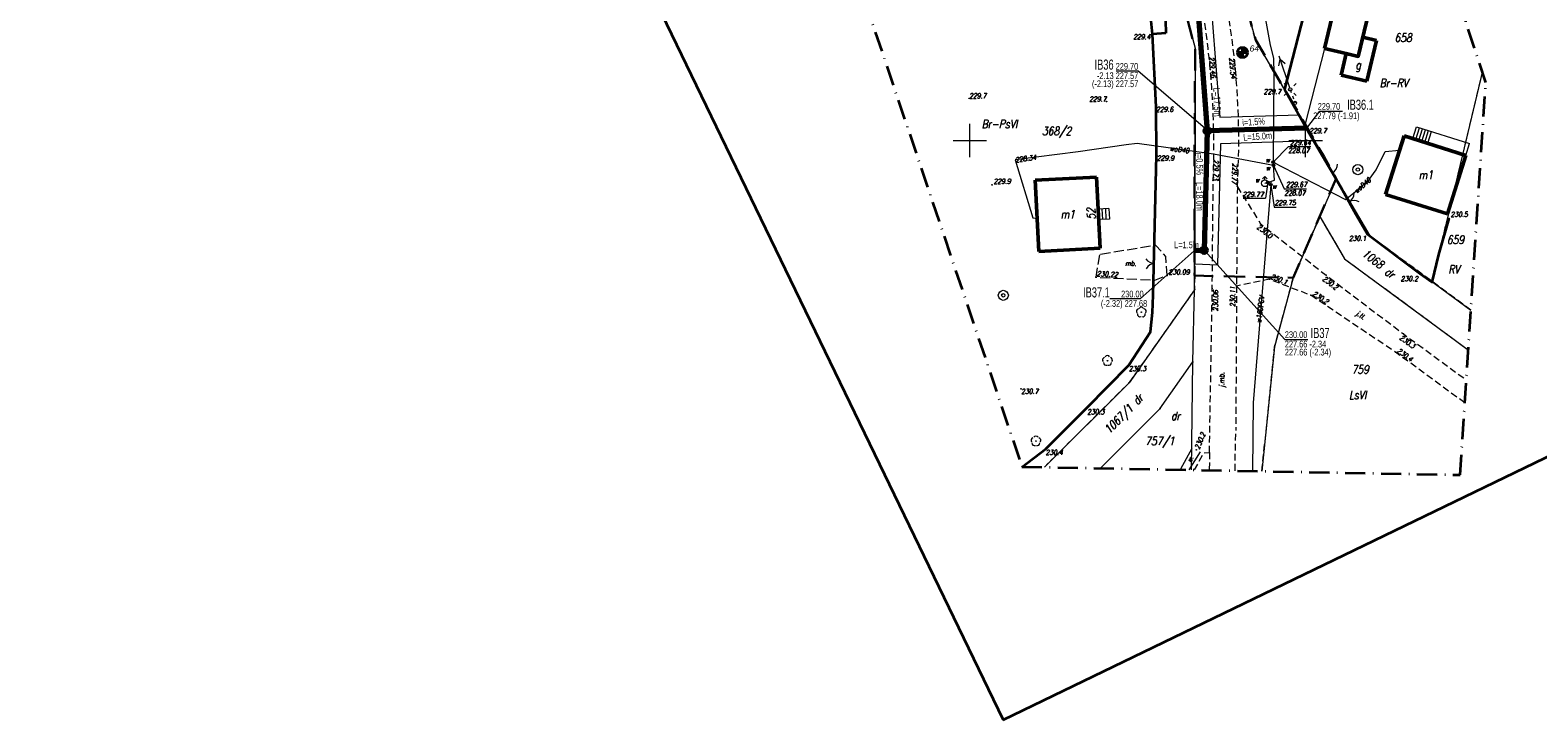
# Model space of a CAD drawing. Header units: millimetres. Extents: x 7436010 to 7436992, y 5663514 to 5666647.
# Tile 1 of 73: x 7436210 to 7436435, y 5663514 to 5663616. Entities that reach past the tile are written whole.
import ezdxf
from ezdxf.enums import TextEntityAlignment as Align

# ---------------------------------------------------------------- set-up
doc = ezdxf.new("R2010")
doc.units = ezdxf.units.MM
doc.header["$PDSIZE"] = 1
for name, pattern in [('$0$HIDDEN', [9.525, 6.35, -3.175]), ('1', [0]), ('2_EGBU_A', [0]), ('3', [1, 0.5, -0.5]), ('GAK', [3.5, 2, -0.75, 0, -0.75]), ('GDE', [0]), ('GUZ', [1.5, 1, -0.5]), ('KOC', [2, 1.5, -0.5]), ('KOR', [2, 1, 1]), ('KOU', [1.5, 1, -0.5])]:
    doc.linetypes.add(name, pattern=pattern)
for name, color, linetype, lineweight in [('1 OGRODZENIE', 7, 'BGT', 35), ('2 BRAMY FURTKI', 7, 'Continuous', 18), ('22 SŁUPY eN', 1, 'Continuous', 18), ('23 LINIE eN', 1, 'Continuous', 18), ('24 LATARNIA', 1, 'Continuous', 18), ('28 STUDNIA GŁEBINOWA', 5, 'Continuous', 18), ('34 CHODNIKI KP BT', 7, 'KOC', 18), ('4 JEZDNIA MB', 7, 'KOU', 18), ('5 RÓW PRZYDROŻNY', 7, 'Continuous', 18), ('9 JEZDNIA GRUNTOWA', 7, 'KOU', 18), ('_AA_Kanalizacja grawitacyjna - trasa', 244, 'Continuous', 70), ('_AA_Odcinki boczne grawitacyjne 160mm - trasa', 30, 'Continuous', 70), ('_AA_Studnia kanalizacyjna bet.1000mm - symbol', 24, 'Continuous', 40), ('_GG_Otwory geologiczne - symbole', 10, 'Continuous', 40), ('_LINIA ROZ.LOKA', 4, '$0$HIDDEN', 30), ('Dzialki', 7, 'GDE', 18), ('Działki zarys', 7, 'Continuous', 18), ('EADTD_T_0', 7, 'Continuous', 18), ('EDZPD_L_1', 7, 'GDE', 18), ('EDZTD_T_0', 7, 'Continuous', 18), ('EGBB_E_T_0', 7, 'Continuous', 18), ('EGBB_L_0', 7, '2_EGBU_A', 50), ('EKLTK_T_0', 96, 'Continuous', 18), ('EUZPU_L_3', 7, 'KOR', 18), ('GG_otwory_geologiczne_geolog', 10, 'Continuous', 40), ('Linie_odn', 7, 'Continuous', 9), ('Numery działek uzupełnienie', 7, 'Continuous', 18), ('Numery_dzialek', 7, 'Continuous', 18), ('obszar odziaływania inwestcyji', 80, 'Continuous', 20), ('Podzial_sekcyjny_krzyze', 7, 'Continuous', 13), ('Punkty', 7, 'Continuous', 18), ('PunPOMIAR2', 7, 'Continuous', 18), ('RzedPOMIAR2', 7, 'Continuous', 18), ('SDRPK_L_1', 7, 'KOU', 18), ('SZOPO_L_0', 7, 'BGT', 35), ('SZOPO_T_0', 7, 'Continuous', 18), ('SZZPZ_T_0', 7, 'Continuous', 18), ('UWWOA_T_0', 5, 'Continuous', 18), ('UWWOO_T_0', 5, 'Continuous', 18), ('UWWPA_T_0', 5, 'Continuous', 18), ('UWWPO_L_0', 5, '1', 18), ('UŻYTKI LINIE', 96, 'GUZ', 18), ('UŻYTKI OZNACZENIE', 96, 'Continuous', 18), ('WEKTOR BUDYNKI', 7, 'Continuous', 50), ('WEKTOR FUNKCJE BUDYNKÓW', 7, 'Continuous', 18), ('WEKTOR RZĘDNE TERENU', 7, 'Continuous', 18), ('WEKTOR RZĘDNE WODOCIĄG wo', 5, 'Continuous', 18), ('WEKTOR SCHODY', 7, 'Continuous', 18), ('WEKTOR STUDNIA GŁĘBINOWA', 5, 'Continuous', 18), ('WEKTOR WODOCIĄGI wo', 5, 'Continuous', 18), ('WUKOS_T_0', 7, 'Continuous', 18), ('WUKOS_T_1', 7, 'Continuous', 18), ('ZAKRES MAPY', 1, 'GAK', 35)]:
    doc.layers.add(name, color=color, linetype=linetype, lineweight=lineweight)
for name, color, linetype in [('_AA_Studnia kanalizacyjna bet.1000mm - plamki', 255, 'Continuous'), ('_map', 7, 'Continuous'), ('TEKST ks przyłącz korek', 32, 'Continuous'), ('TEKST ks przyłącz L _ i', 32, 'Continuous'), ('TEKST ks sieć L _ i', 244, 'Continuous'), ('TEKST ks studnia', 244, 'Continuous')]:
    doc.layers.add(name, color=color, linetype=linetype)
doc.layers.add('RAMA WYPLOT', color=3, linetype='Continuous', lineweight=35, plot=False)
doc.styles.add('K1_ACAD', font='romans.shx', dxfattribs={"width": 0.8, "oblique": 12})
doc.styles.add('PLAN 1 pop.', font='ARIALN.TTF', dxfattribs={"width": 0.8})
doc.styles.add('PLAN 2 pop.', font='ARIALN.TTF', dxfattribs={"width": 0.8})
doc.linetypes.add('BGT', pattern='A,3.75,[133,ltypeshp.shx,S=0.1875,R=0,X=0,Y=0],3.75', length=7.5)

# ---------------------------------------------------------------- blocks, each defined once
blk = doc.blocks.new('GRO')
at = {"linetype": 'Continuous'}
blk.add_circle((0, 0), 0.045, dxfattribs=at)
blk = doc.blocks.new('BGB')
at = {"linetype": 'Continuous'}
for centre, start, end in [((-1.5, 0), 359.9995, 60), ((1.5, 0), 120, 180.0005)]:
    blk.add_arc(centre, 1.5, start, end, dxfattribs=at)
blk = doc.blocks.new('DLI')
at = {"linetype": 'Continuous'}
blk.add_circle((0, 0), 0.045, dxfattribs=at)
for centre, start, end in [((-0.36, 0.12), 102.1445, 221.86), ((0, 0.38), 30.1401, 149.8599), ((0.36, 0.12), 318.14, 77.8555), ((-0.22, -0.3), 174.1482, 293.8542), ((0.22, -0.3), 246.1458, 5.8518)]:
    blk.add_arc(centre, 0.375, start, end, dxfattribs=at)
blk = doc.blocks.new('ZAS')
at = {"linetype": 'Continuous'}
for radius in [0.2, 0.175, 0.15, 0.125, 0.1, 0.075, 0.05, 0.025, 0.00715]:
    blk.add_circle((0, 0), radius, dxfattribs=at)
blk = doc.blocks.new('SUUS25')
at = {"linetype": 'Continuous'}
for radius in [0.2, 0.175, 0.15, 0.125, 0.1, 0.075, 0.05, 0.025, 0.00715]:
    blk.add_circle((0, 0), radius, dxfattribs=at)
blk = doc.blocks.new('SUUS02')
at = {"linetype": 'Continuous'}
for p, q in [((0, 1), (-0.35355, 0.64645)), ((0, 1), (0.35355, 0.64645)), ((0, 0.5), (0, 1))]:
    blk.add_line(p, q, dxfattribs=at)
blk.add_circle((0, 0), 0.5, dxfattribs=at)
blk = doc.blocks.new('WSP')
at = {"linetype": 'Continuous'}
blk.add_circle((0, 0), 0.045, dxfattribs=at)
blk = doc.blocks.new('SUSM04_01')
at = {"linetype": 'Continuous'}
blk.add_circle((0, 0), 0.25, dxfattribs=at)
blk = doc.blocks.new('PNN')
at = {"linetype": 'Continuous'}
for p, q in [((0.25, 0), (5.25, 0)), ((3.9, 0.5), (4.76605, 0)), ((4.76605, 0), (3.9, -0.5))]:
    blk.add_line(p, q, dxfattribs=at)
blk = doc.blocks.new('LAT')
at = {"linetype": 'Continuous'}
for p, q in [((-0.53035, 0.53035), (-0.8839, 0.8839)), ((0.53035, 0.53035), (0.8839, 0.8839)), ((-0.53035, -0.53035), (-0.8839, -0.8839)), ((0.53035, -0.53035), (0.8839, -0.8839))]:
    blk.add_line(p, q, dxfattribs=at)
blk = doc.blocks.new('STD')
at = {"linetype": 'Continuous'}
for radius in [0.75, 0.25]:
    blk.add_circle((0, 0), radius, dxfattribs=at)
blk = doc.blocks.new('STUDZ')
at = {"layer": '1 OGRODZENIE', "flags": 128}
for points in [[(7436400.54, 5663601.08), (7436403.4, 5663596.2), (7436403.99, 5663595.19), (7436405.45, 5663592.72), (7436407.45, 5663589.04), (7436409.22, 5663586.03), (7436417, 5663580.18), (7436418.85, 5663578.89), (7436419.81, 5663583.04), (7436421.39, 5663588.38)], [(7436357.76, 5663551.37), (7436361.32, 5663554.1), (7436367.4, 5663560.19), (7436373.67, 5663566.56), (7436376.89, 5663571.48), (7436377.19, 5663574.39), (7436377.31, 5663576.94)]]:
    blk.add_lwpolyline(points, dxfattribs=at)
at = {"layer": '2 BRAMY FURTKI', "linetype": 'Continuous'}
blk.add_arc((7436403.23, 5663596.48), 1.5, 300.5866, 0.587, dxfattribs=at)
at = {"layer": '22 SŁUPY eN', "linetype": '3', "flags": 128}
blk.add_lwpolyline([(7436397.7, 5663607.6), (7436398.41, 5663605.59)], dxfattribs=at)
at = {"layer": '34 CHODNIKI KP BT', "flags": 128}
blk.add_lwpolyline([(7436369.28, 5663582.99), (7436368.77, 5663579.65), (7436377.52, 5663579.21), (7436379.37, 5663579.9), (7436379.17, 5663582.74), (7436377.7, 5663584.38), (7436369.28, 5663582.99)], dxfattribs=at)
at = {"layer": '4 JEZDNIA MB', "flags": 128}
for points in [[(7436385.68, 5663553.52), (7436386.09, 5663577.98), (7436386.23, 5663594.05)], [(7436389.83, 5663593.12), (7436389.71, 5663578.31)], [(7436389.71, 5663578.31), (7436389.59, 5663556.82)]]:
    blk.add_lwpolyline(points, dxfattribs=at)
at = {"layer": '9 JEZDNIA GRUNTOWA', "flags": 128}
for points in [[(7436389.83, 5663593.12), (7436393.3, 5663587.58), (7436403.07, 5663579.92), (7436414.55, 5663571.2), (7436423.93, 5663564.34)], [(7436423.71, 5663560.91), (7436413.38, 5663568.47), (7436400.78, 5663576.94), (7436394.58, 5663579.33), (7436389.71, 5663578.31)]]:
    blk.add_lwpolyline(points, dxfattribs=at)
at = {"layer": 'Dzialki'}
for p, q in [((7436383.47, 5663577.78), (7436373.7, 5663563.93)), ((7436383.22, 5663567.01), (7436383.47, 5663577.78)), ((7436378.31, 5663560.05), (7436383.22, 5663567.01)), ((7436382.98, 5663550.94), (7436383.22, 5663567.01)), ((7436373.7, 5663563.93), (7436361.11, 5663551.36)), ((7436369.45, 5663551.2), (7436378.31, 5663560.05))]:
    blk.add_line(p, q, dxfattribs=at)
at = {"layer": 'Działki zarys'}
blk.add_line((7436409.57, 5663585.8), (7436424.61, 5663574.74), dxfattribs=at)
at = {"layer": 'Działki zarys', "flags": 128}
for points in [[(7436407.03, 5663631.33), (7436402.83, 5663613.71)], [(7436402.83, 5663613.71), (7436399.91, 5663602.47)], [(7436418.87, 5663578.97), (7436426.33, 5663610.13)], [(7436404.58, 5663594.36), (7436402.11, 5663588.67)], [(7436402.11, 5663588.67), (7436398.16, 5663579.56), (7436395.38, 5663569.28), (7436393.49, 5663550.75)], [(7436402.11, 5663588.67), (7436405.78, 5663582.39), (7436424.22, 5663568.82)], [(7436409.57, 5663585.8), (7436424.61, 5663574.74)]]:
    blk.add_lwpolyline(points, dxfattribs=at)
at = {"layer": 'EDZPD_L_1'}
for p, q in [((7436383.11, 5663650), (7436392.53, 5663614.96)), ((7436381.27, 5663622.16), (7436383.53, 5663613.76)), ((7436396.83, 5663607.66), (7436392.53, 5663614.96)), ((7436383.53, 5663613.76), (7436383.51, 5663597.84)), ((7436400.42, 5663601.61), (7436396.83, 5663607.66)), ((7436405.69, 5663592.42), (7436400.42, 5663601.61)), ((7436383.47, 5663577.78), (7436383.51, 5663597.84)), ((7436405.69, 5663592.42), (7436409.57, 5663585.8))]:
    blk.add_line(p, q, dxfattribs=at)
for p in [(7436392.53, 5663614.96), (7436383.53, 5663613.76)]:
    blk.add_point(p, dxfattribs=at)
at = {"layer": 'EGBB_L_0'}
for p, q in [((7436402.83, 5663613.71), (7436407.03, 5663631.33)), ((7436408.38, 5663614.79), (7436412.04, 5663630.14)), ((7436407.84, 5663612.52), (7436408.38, 5663614.79)), ((7436402.83, 5663613.71), (7436405.4, 5663613.1)), ((7436405.4, 5663613.1), (7436407.84, 5663612.52)), ((7436411.91, 5663591.98), (7436414.65, 5663600.7)), ((7436414.65, 5663600.7), (7436423.87, 5663597.79)), ((7436421.14, 5663589.1), (7436423.87, 5663597.79)), ((7436359.73, 5663594.07), (7436368.85, 5663594.52)), ((7436359.73, 5663594.07), (7436360.29, 5663583.49)), ((7436368.85, 5663594.52), (7436369.41, 5663583.98)), ((7436411.91, 5663591.98), (7436421.14, 5663589.1)), ((7436360.29, 5663583.49), (7436369.41, 5663583.98))]:
    blk.add_line(p, q, dxfattribs=at)
at = {"layer": 'EUZPU_L_3'}
for p, q in [((7436383.04, 5663554.11), (7436381.35, 5663551.07)), ((7436384.28, 5663553.62), (7436382.6, 5663550.95)), ((7436381.35, 5663551.07), (7436381.22, 5663550.98))]:
    blk.add_line(p, q, dxfattribs=at)
at = {"layer": 'Podzial_sekcyjny_krzyze', "color": 7, "lineweight": 13}
for p, q in [((7436350, 5663597.5), (7436350, 5663602.5)), ((7436400, 5663597.5), (7436400, 5663602.5)), ((7436347.5, 5663600), (7436352.5, 5663600)), ((7436397.5, 5663600), (7436402.5, 5663600))]:
    blk.add_line(p, q, dxfattribs=at)
at = {"layer": 'PunPOMIAR2'}
for p in [(7436393.3, 5663587.58), (7436421.39, 5663588.38), (7436409.22, 5663586.03), (7436368.77, 5663579.65), (7436379.37, 5663579.9), (7436389.71, 5663578.31), (7436394.58, 5663579.33), (7436403.07, 5663579.92), (7436417, 5663580.18), (7436386.09, 5663577.98), (7436400.78, 5663576.94), (7436414.55, 5663571.2), (7436413.38, 5663568.47), (7436373.67, 5663566.56), (7436367.4, 5663560.19), (7436361.32, 5663554.1)]:
    blk.add_point(p, dxfattribs=at)
at = {"layer": 'RAMA WYPLOT', "flags": 128}
blk.add_lwpolyline([(7436354.96, 5663513.71), (7436622.33, 5663643.03), (7436277.24, 5664356.53), (7436009.87, 5664227.21)], close=True, dxfattribs=at)
at = {"layer": 'SDRPK_L_1'}
for p, q in [((7436389.48, 5663550.82), (7436389.59, 5663556.82)), ((7436383.43, 5663550.94), (7436384.87, 5663553.5)), ((7436384.87, 5663553.5), (7436385.68, 5663553.52)), ((7436385.68, 5663553.52), (7436385.65, 5663550.89))]:
    blk.add_line(p, q, dxfattribs=at)
for centre, radius, start, end in [((7436259.55, 5663599.03), 126.78, 357.7502, 12.0159), ((7436275.45, 5663599.97), 114.59, 356.5734, 13.0178)]:
    blk.add_arc(centre, radius, start, end, dxfattribs=at)
at = {"layer": 'SZOPO_L_0'}
for p, q in [((7436403.84, 5663634.68), (7436396.83, 5663607.66)), ((7436377.19, 5663615.82), (7436377, 5663617.81)), ((7436379.11, 5663617.87), (7436379.19, 5663615.99)), ((7436379.19, 5663615.99), (7436377.19, 5663615.82)), ((7436377.72, 5663605.01), (7436377.19, 5663615.82)), ((7436396.83, 5663607.66), (7436400.54, 5663601.08)), ((7436377.81, 5663597.79), (7436377.72, 5663605.01)), ((7436377.31, 5663576.94), (7436377.81, 5663597.79))]:
    blk.add_line(p, q, dxfattribs=at)
at = {"layer": 'UWWOA_T_0'}
for p, q in [((7436395.16, 5663596.78), (7436397.43, 5663599.09)), ((7436397.43, 5663599.09), (7436400.75, 5663599.09)), ((7436395.21, 5663596.3), (7436396.8, 5663592.78)), ((7436394.36, 5663593.76), (7436394.01, 5663591.39)), ((7436394.82, 5663593.42), (7436395.29, 5663590.07)), ((7436396.8, 5663592.78), (7436400.12, 5663592.78)), ((7436390.72, 5663591.39), (7436394.01, 5663591.39)), ((7436395.29, 5663590.07), (7436398.58, 5663590.07))]:
    blk.add_line(p, q, dxfattribs=at)
at = {"layer": 'UWWPO_L_0'}
for p, q in [((7436395.21, 5663596.3), (7436395.16, 5663596.78)), ((7436395.35, 5663594.07), (7436395.21, 5663596.3)), ((7436393.92, 5663593.63), (7436394.36, 5663593.76)), ((7436394.36, 5663593.76), (7436395.35, 5663594.07)), ((7436394.82, 5663593.42), (7436394.86, 5663593.92)), ((7436394.82, 5663593.42), (7436392.17, 5663560.91)), ((7436392.17, 5663560.91), (7436392.08, 5663550.77))]:
    blk.add_line(p, q, dxfattribs=at)
at = {"layer": 'UŻYTKI LINIE', "flags": 128}
for points in [[(7436302.27, 5663798.61), (7436302.76, 5663796.82), (7436307.56, 5663785.49), (7436316.86, 5663767.21), (7436317.42, 5663766.24), (7436336.87, 5663732.76), (7436342.68, 5663723.84), (7436350, 5663711.57), (7436355.29, 5663701.42), (7436367.98, 5663667.46), (7436369.06, 5663664.54), (7436373.19, 5663652.22), (7436381.27, 5663622.16), (7436383.53, 5663613.76), (7436383.51, 5663597.84), (7436383.47, 5663577.78), (7436373.7, 5663563.93), (7436361.11, 5663551.36)], [(7436424.61, 5663574.74), (7436409.57, 5663585.8), (7436405.69, 5663592.42), (7436400.42, 5663601.61), (7436396.83, 5663607.66), (7436392.53, 5663614.96), (7436383.11, 5663650), (7436376.69, 5663669.42), (7436387.84, 5663677.46), (7436400.16, 5663680.4), (7436403.1, 5663681.11)], [(7436418.87, 5663578.97), (7436426.33, 5663610.13)], [(7436393.49, 5663550.75), (7436395.38, 5663569.28), (7436398.16, 5663579.56), (7436402.11, 5663588.67), (7436405.78, 5663582.39), (7436424.22, 5663568.82)]]:
    blk.add_lwpolyline(points, dxfattribs=at)
at = {"layer": 'WEKTOR BUDYNKI', "flags": 128}
for points in [[(7436408.52, 5663615.38), (7436407.84, 5663612.52), (7436406.04, 5663612.94)], [(7436410.54, 5663614.9), (7436408.52, 5663615.38)], [(7436410.54, 5663614.9), (7436409.09, 5663608.83)], [(7436406.04, 5663612.94), (7436405.28, 5663609.74)], [(7436409.09, 5663608.83), (7436405.28, 5663609.74)]]:
    blk.add_lwpolyline(points, dxfattribs=at)
at = {"layer": 'WEKTOR SCHODY', "flags": 128}
for points in [[(7436415.94, 5663600.29), (7436416.49, 5663602.03)], [(7436416.39, 5663600.15), (7436416.94, 5663601.89)], [(7436416.49, 5663602.03), (7436424.42, 5663599.53)], [(7436416.83, 5663600.01), (7436417.38, 5663601.75)], [(7436417.28, 5663599.87), (7436417.83, 5663601.61)], [(7436417.73, 5663599.72), (7436418.28, 5663601.47)], [(7436418.18, 5663599.58), (7436418.73, 5663601.32)], [(7436415.94, 5663600.29), (7436423.87, 5663597.79)], [(7436423.87, 5663597.79), (7436424.42, 5663599.53)], [(7436370.71, 5663589.88), (7436369.1, 5663589.79)], [(7436369.65, 5663589.82), (7436369.73, 5663588.25)], [(7436370.18, 5663589.85), (7436370.26, 5663588.28)], [(7436370.71, 5663589.88), (7436370.79, 5663588.3)], [(7436370.79, 5663588.3), (7436369.19, 5663588.22)]]:
    blk.add_lwpolyline(points, dxfattribs=at)
at = {"layer": 'WEKTOR WODOCIĄGI wo', "flags": 128}
for points in [[(7436365.83, 5663693.45), (7436369.27, 5663684.37), (7436371.62, 5663678.6), (7436374.45, 5663677.16), (7436376.47, 5663674.24), (7436378.63, 5663670.77), (7436385.57, 5663658.3), (7436389.1, 5663651.94), (7436389.23, 5663648.18), (7436388.9, 5663643.35), (7436390.15, 5663637.4), (7436391.7, 5663629.86), (7436393.37, 5663621.6), (7436394.73, 5663614.19), (7436395.2, 5663612.28), (7436395.24, 5663609.93), (7436395.2, 5663603.52), (7436395.16, 5663596.78)], [(7436395.21, 5663596.3), (7436386.29, 5663597.98), (7436379.53, 5663598.89), (7436374.92, 5663599.53), (7436373.29, 5663599.34), (7436366.12, 5663598.33), (7436356.75, 5663597.1), (7436359.38, 5663588.48), (7436360.03, 5663588.36)], [(7436395.16, 5663596.78), (7436405.92, 5663591.23), (7436407.43, 5663592.42), (7436409.48, 5663594.2), (7436410.51, 5663595.61), (7436411.82, 5663598.34), (7436413.97, 5663598.54)]]:
    blk.add_lwpolyline(points, dxfattribs=at)
at = {"layer": 'ZAKRES MAPY', "ltscale": 1.5}
blk.add_lwpolyline([(7436214.32, 5664064.98), (7436222.62, 5664010.82), (7436230.12, 5663943.99), (7436248.65, 5663869.32), (7436257.81, 5663817.45), (7436225.28, 5663809.49), (7436239.13, 5663761.43), (7436291.45, 5663747.95), (7436357.74, 5663551.42), (7436423.01, 5663550.19), (7436426.82, 5663608.65), (7436394.88, 5663706.24), (7436353.3, 5663786.62), (7436324.67, 5663863.48), (7436302.12, 5663964.1), (7436300.94, 5664023.12)], dxfattribs=at)
at = {"layer": '2 BRAMY FURTKI', "rotation": 298.5231186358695}
blk.add_blockref('BGB', (7436406.45, 5663590.88), dxfattribs=at)
at = {"layer": '22 SŁUPY eN'}
for p in [(7436397.7, 5663607.6), (7436398.41, 5663605.59)]:
    blk.add_blockref('SUSM04_01', p, dxfattribs=at)
at = {"layer": '23 LINIE eN', "linetype": '3', "rotation": 108.5049946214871}
blk.add_blockref('PNN', (7436397.7, 5663607.6), dxfattribs=at)
at = {"layer": '24 LATARNIA', "linetype": '3'}
blk.add_blockref('LAT', (7436397.7, 5663607.6), dxfattribs=at)
at = {"layer": '28 STUDNIA GŁEBINOWA'}
blk.add_blockref('STD', (7436354.98, 5663576.94), dxfattribs=at)
at = {"layer": 'Punkty'}
for p in [(7436383.47, 5663577.78), (7436383.22, 5663567.01), (7436373.7, 5663563.93), (7436378.31, 5663560.05)]:
    blk.add_blockref('GRO', p, dxfattribs=at)
at = {"layer": 'SZOPO_T_0', "rotation": 92.25204929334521}
blk.add_blockref('BGB', (7436377.54, 5663581.69), dxfattribs=at)
at = {"layer": 'SZZPZ_T_0'}
for p in [(7436375.53, 5663574.43), (7436370.49, 5663567.2), (7436359.83, 5663555.23)]:
    blk.add_blockref('DLI', p, dxfattribs=at)
at = {"layer": 'UWWPA_T_0'}
for name, p in [('SUUS25', (7436395.16, 5663596.78)), ('SUUS25', (7436395.21, 5663596.3)), ('SUUS02', (7436393.92, 5663593.63)), ('SUUS25', (7436394.36, 5663593.76))]:
    blk.add_blockref(name, p, dxfattribs=at)
at = {"layer": 'UWWPA_T_0', "rotation": 269.8882282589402}
blk.add_blockref('ZAS', (7436394.82, 5663593.42), dxfattribs=at)
at = {"layer": 'WEKTOR RZĘDNE TERENU', "rotation": 0.06340145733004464}
blk.add_blockref('WSP', (7436353.31, 5663593.4), dxfattribs=at)
at = {"layer": 'WEKTOR STUDNIA GŁĘBINOWA'}
blk.add_blockref('STD', (7436407.77, 5663595.66), dxfattribs=at)
at = {"layer": 'WUKOS_T_0'}
for p in [(7436377.19, 5663615.82), (7436385.91, 5663609.31), (7436389.66, 5663609.23), (7436396.83, 5663607.66), (7436349.89, 5663606.28), (7436370.34, 5663605.8), (7436377.72, 5663605.01), (7436400.54, 5663601.08), (7436377.85, 5663597.75), (7436386.23, 5663594.05), (7436389.83, 5663593.12), (7436357.63, 5663563.01), (7436383.72, 5663553.93)]:
    blk.add_blockref('WSP', p, dxfattribs=at)
at = {"layer": '34 CHODNIKI KP BT', "style": 'K1_ACAD', "oblique": 12, "width": 0.8}
blk.add_text('mb.', height=0.75, dxfattribs=at).set_placement((7436373.94, 5663581.69), align=Align.MIDDLE)
at = {"layer": '4 JEZDNIA MB', "style": 'K1_ACAD', "oblique": 12, "width": 0.8}
blk.add_text('j.mb.', height=0.75, rotation=89.0397, dxfattribs=at).set_placement((7436387.61, 5663564.36), align=Align.MIDDLE)
at = {"layer": '5 RÓW PRZYDROŻNY', "style": 'K1_ACAD', "oblique": 12, "width": 0.8}
blk.add_text('w.', height=0.75, rotation=60.9294, dxfattribs=at).set_placement((7436382.24, 5663552.35), align=Align.TOP_LEFT)
at = {"layer": '9 JEZDNIA GRUNTOWA', "style": 'K1_ACAD', "oblique": 12, "width": 0.8}
blk.add_text('j.tl.', height=0.75, rotation=326.0901, dxfattribs=at).set_placement((7436408.16, 5663573.9), align=Align.MIDDLE)
at = {"layer": 'EADTD_T_0', "style": 'K1_ACAD', "oblique": 12, "width": 0.8}
blk.add_text('52', height=1.25, rotation=91.6491, dxfattribs=at).set_placement((7436368.69, 5663589.1), align=Align.CENTER)
at = {"layer": 'EDZTD_T_0', "style": 'K1_ACAD', "oblique": 12, "width": 0.8}
for s, p in [('658', (7436413.24, 5663615.95)), ('368/2', (7436360.74, 5663602.05)), ('659', (7436421.03, 5663585.85)), ('759', (7436406.85, 5663566.52))]:
    blk.add_text(s, height=1.25, dxfattribs=at).set_placement(p, align=Align.TOP_LEFT)
at = {"layer": 'EGBB_E_T_0', "style": 'K1_ACAD', "oblique": 12, "width": 0.8}
for p in [(7436417.89, 5663594.89), (7436364.57, 5663589.01)]:
    blk.add_text('m1', height=1.25, dxfattribs=at).set_placement(p, align=Align.MIDDLE)
at = {"layer": 'EKLTK_T_0', "style": 'K1_ACAD', "oblique": 12, "width": 0.8}
for s, p in [('Br-RV', (7436411, 5663609.18)), ('Br-PsVI', (7436351.74, 5663603.09))]:
    blk.add_text(s, height=1.25, dxfattribs=at).set_placement(p, align=Align.TOP_LEFT)
at = {"layer": 'Numery działek uzupełnienie', "style": 'K1_ACAD', "oblique": 12, "width": 0.8}
blk.add_text('1068', height=1.25, rotation=322.7804, dxfattribs=at).set_placement((7436409.06, 5663583.89), align=Align.TOP_LEFT)
at = {"layer": 'Numery_dzialek', "style": 'K1_ACAD', "oblique": 12, "width": 0.8}
blk.add_text('1067/1', height=1.25, rotation=44.9607, dxfattribs=at).set_placement((7436369.87, 5663557.12), align=Align.TOP_LEFT)
blk.add_text('757/1', height=1.25, dxfattribs=at).set_placement((7436376.11, 5663555.88), align=Align.TOP_LEFT)
at = {"layer": 'RzedPOMIAR2', "style": 'K1_ACAD', "oblique": 12, "width": 0.8}
for s, p in [('230.5', (7436421.57, 5663588.62)), ('230.1', (7436406.43, 5663585.05)), ('230.09', (7436379.59, 5663580.04)), ('230.2', (7436414.16, 5663579.04)), ('230.3', (7436373.66, 5663565.66)), ('230.3', (7436367.46, 5663559.21)), ('230.4', (7436361.27, 5663553.17))]:
    blk.add_text(s, height=0.75, dxfattribs=at).set_placement(p)
for s, rotation, p in [('230.0', 321.9024, (7436392.66, 5663586.97)), ('230.22', 357.1213, (7436368.89, 5663579.8)), ('230.1', 338.9192, (7436394.7, 5663579.45)), ('230.2', 322.7804, (7436402.43, 5663579.26)), ('230.06', 89.0397, (7436386.92, 5663574.55)), ('230.11', 89.6801, (7436389.51, 5663575.18)), ('230.2', 326.0901, (7436400.95, 5663577.02)), ('230.4', 323.793, (7436413.53, 5663568.53)), ('230.3', 323.8428, (7436413.9, 5663570.48))]:
    blk.add_text(s, height=0.75, rotation=rotation, dxfattribs=at).set_placement(p)
at = {"layer": 'UWWOA_T_0', "style": 'K1_ACAD', "oblique": 12, "width": 0.8}
for s, p in [('228.07', (7436397.39, 5663598.89)), ('229.64', (7436397.64, 5663600.07)), ('229.67', (7436397.07, 5663593.82)), ('w', (7436395.03, 5663593.56)), ('228.07', (7436396.82, 5663592.57))]:
    blk.add_text(s, height=0.75, dxfattribs=at).set_placement(p, align=Align.TOP_LEFT)
for s, p in [('w', (7436394.65, 5663596.74)), ('229.77', (7436393.74, 5663591.61))]:
    blk.add_text(s, height=0.75, dxfattribs=at).set_placement(p, align=Align.RIGHT)
for p in [(7436394.7, 5663596.26), (7436393.1, 5663594.5)]:
    blk.add_text('w', height=0.75, dxfattribs=at).set_placement(p, align=Align.TOP_RIGHT)
blk.add_text('229.75', height=0.75, dxfattribs=at).set_placement((7436395.37, 5663590.37))
at = {"layer": 'UWWOO_T_0', "style": 'K1_ACAD', "oblique": 12, "width": 0.8}
blk.add_text('w160PCV', height=0.75, rotation=83.0076, dxfattribs=at).set_placement((7436393.36, 5663572.78))
at = {"layer": 'UŻYTKI OZNACZENIE', "style": 'K1_ACAD', "oblique": 12, "width": 0.8}
for rotation, p in [(323.666, (7436412.37, 5663581.17)), (44.9607, (7436374.09, 5663561.41))]:
    blk.add_text('dr', height=1.25, rotation=rotation, dxfattribs=at).set_placement(p, align=Align.TOP_LEFT)
for s, p in [('RV', (7436421.25, 5663581.45)), ('LsVI', (7436406.44, 5663562.72)), ('dr', (7436379.95, 5663559.61))]:
    blk.add_text(s, height=1.25, dxfattribs=at).set_placement(p, align=Align.TOP_LEFT)
at = {"layer": 'WEKTOR FUNKCJE BUDYNKÓW', "style": 'K1_ACAD', "oblique": 12, "width": 0.8}
blk.add_text('g', height=1.25, dxfattribs=at).set_placement((7436407.82, 5663611.05), align=Align.MIDDLE)
at = {"layer": 'WEKTOR RZĘDNE TERENU', "style": 'K1_ACAD', "oblique": 12, "width": 0.8}
blk.add_text('229.9', height=0.75, rotation=0.0634, dxfattribs=at).set_placement((7436353.52, 5663593.55))
at = {"layer": 'WEKTOR RZĘDNE WODOCIĄG wo', "style": 'K1_ACAD', "oblique": 12, "width": 0.8}
blk.add_text('228.34', height=0.75, rotation=7.5279, dxfattribs=at).set_placement((7436356.75, 5663597.1), align=Align.MIDDLE_LEFT)
at = {"layer": 'WEKTOR WODOCIĄGI wo', "style": 'K1_ACAD', "oblique": 12, "width": 0.8}
for rotation, p in [(352.2618, (7436381.22, 5663598.66)), (40.9595, (7436408.45, 5663593.31))]:
    blk.add_text('woD40', height=0.75, rotation=rotation, dxfattribs=at).set_placement(p, align=Align.MIDDLE)
at = {"layer": 'WUKOS_T_1', "style": 'K1_ACAD', "oblique": 12, "width": 0.8}
for s, p in [('229.4', (7436376.89, 5663615.82)), ('229.7', (7436396.32, 5663607.67))]:
    blk.add_text(s, height=0.75, dxfattribs=at).set_placement(p, align=Align.TOP_RIGHT)
for s, rotation, p in [('229.46', 275.4588, (7436385.91, 5663609.31)), ('229.73', 268.589, (7436386.23, 5663594.05))]:
    blk.add_text(s, height=0.75, rotation=rotation, dxfattribs=at).set_placement(p, align=Align.RIGHT)
for s, rotation, p in [('229.54', 275.5354, (7436389.66, 5663609.23)), ('229.77', 267.465, (7436389.74, 5663593.48))]:
    blk.add_text(s, height=0.75, rotation=rotation, dxfattribs=at).set_placement(p, align=Align.TOP_RIGHT)
for p in [(7436349.89, 5663606.28), (7436400.54, 5663601.08)]:
    blk.add_text('229.7', height=0.75, dxfattribs=at).set_placement(p)
blk.add_text('229.7', height=0.75, dxfattribs=at).set_placement((7436370.34, 5663605.8), align=Align.RIGHT)
for s, p in [('229.6', (7436377.72, 5663605.01)), ('229.9', (7436377.85, 5663597.75)), ('230.7', (7436357.63, 5663563.01))]:
    blk.add_text(s, height=0.75, dxfattribs=at).set_placement(p, align=Align.TOP_LEFT)
blk.add_text('230.2', height=0.75, rotation=68.0293, dxfattribs=at).set_placement((7436383.45, 5663554.21), align=Align.TOP_LEFT)
blk = doc.blocks.new('A$C759113EB')
at = {"linetype": '1'}
h = blk.add_hatch(color=1, dxfattribs=at)
h.dxf.hatch_style = 1
h.paths.add_polyline_path([(1.5, 1.5), (3, 1.5, 0.414214), (1.5, 3)])
h.paths.add_polyline_path([(1.5, 1.5), (0, 1.5, 0.414214), (1.5, 0)])
at = {"layer": 'GG_otwory_geologiczne_geolog', "color": 10}
for p, q in [((0, 1.5), (3, 1.5)), ((1.5, 3), (1.5, 0))]:
    blk.add_line(p, q, dxfattribs=at)
at = {"layer": 'GG_otwory_geologiczne_geolog', "color": 1}
for start, end in [(90, 180), (270, 0)]:
    blk.add_arc((1.5, 1.5), 1.5, start, end, dxfattribs=at)
at = {"layer": 'GG_otwory_geologiczne_geolog', "color": 10}
for start, end in [(180, 270), (0, 90)]:
    blk.add_arc((1.5, 1.5), 1.5, start, end, dxfattribs=at)

msp = doc.modelspace()

# ---------------------------------------------------------------- hatches: boundary and pattern name
at = {"layer": '_AA_Studnia kanalizacyjna bet.1000mm - plamki', "linetype": 'Continuous'}
h = msp.add_hatch(color=256, dxfattribs=at)
edge = h.paths.add_edge_path()
edge.add_arc((7436385.35, 5663601.45), 0.5, 0, 360)
h = msp.add_hatch(color=256, dxfattribs=at)
edge = h.paths.add_edge_path()
edge.add_arc((7436384.87, 5663583.66), 0.5, 0, 360)

# ---------------------------------------------------------------- linework, layer by layer
at = {"layer": '_AA_Kanalizacja grawitacyjna - trasa'}
msp.add_lwpolyline([(7436333.52, 5663741.63), (7436339.62, 5663731.53), (7436351.64, 5663710.56), (7436354.22, 5663705.64), (7436362.92, 5663685.25), (7436366.4, 5663675.46), (7436371.17, 5663662.4), (7436383.99, 5663619.01), (7436385.35, 5663601.45), (7436384.87, 5663583.66)], dxfattribs=at)
at = {"layer": '_AA_Odcinki boczne grawitacyjne 160mm - trasa'}
for points in [[(7436400.18, 5663601.86), (7436385.35, 5663601.45)], [(7436383.5, 5663583.63), (7436384.87, 5663583.66)]]:
    msp.add_lwpolyline(points, dxfattribs=at)
at = {"layer": '_AA_Studnia kanalizacyjna bet.1000mm - symbol', "linetype": 'Continuous'}
for centre in [(7436385.35, 5663601.45), (7436384.87, 5663583.66)]:
    msp.add_circle(centre, 0.5, dxfattribs=at)
at = {"layer": '_LINIA ROZ.LOKA', "ltscale": 0.5, "flags": 128}
msp.add_lwpolyline([(7436769.82, 5666386.17), (7436785.63, 5666401.9), (7436777.17, 5666339.85), (7436769.64, 5666284.84), (7436763.69, 5666241.33), (7436758.71, 5666204.87), (7436747, 5666120.48), (7436746.67, 5666118.16), (7436746, 5666112.25), (7436742.68, 5666086.95), (7436737.87, 5666050.31), (7436735.79, 5666034.48), (7436729.16, 5665983.96), (7436725.41, 5665955.37), (7436721.16, 5665922.94), (7436716.68, 5665892.75), (7436714.65, 5665879.5), (7436710.7, 5665853.65), (7436705.91, 5665822.36), (7436701.24, 5665791.78), (7436696.68, 5665761.99), (7436693.36, 5665740.28), (7436692.49, 5665734.57), (7436691.24, 5665725.21), (7436686.82, 5665692.28), (7436686.24, 5665687.98), (7436687.02, 5665687.87), (7436687.8, 5665687.76), (7436688.43, 5665687.68), (7436689.73, 5665687.5), (7436691.7, 5665687.22), (7436695.05, 5665686.76), (7436699.59, 5665686.13), (7436703.87, 5665685.5), (7436710.05, 5665684.69), (7436704.14, 5665626.72), (7436692.35, 5665554.03), (7436684.4, 5665507.89), (7436678.95, 5665476.38), (7436678.11, 5665452.58), (7436669.82, 5665424.53), (7436658.74, 5665384.42), (7436649.92, 5665353.22), (7436656.07, 5665352.41), (7436640.53, 5665294.18), (7436627.07, 5665248.66), (7436617.8, 5665220.56), (7436609.03, 5665184.74), (7436597.09, 5665145.04), (7436586.74, 5665104.18), (7436580.26, 5665077.61), (7436551.4, 5665080.63), (7436544.13, 5665053.46), (7436541.65, 5665043.68), (7436535.65, 5665019.89), (7436527.28, 5664986.71), (7436518.85, 5664953.13), (7436540.24, 5664951.29), (7436527.27, 5664905.09), (7436512.89, 5664848.87), (7436512.75, 5664848.25), (7436491.25, 5664843.66), (7436490.45, 5664840.42), (7436488.75, 5664840.17), (7436485.59, 5664828.52), (7436480.77, 5664810.69), (7436477.56, 5664798.83), (7436470.05, 5664771.07), (7436466.78, 5664758.91), (7436461, 5664737.53), (7436453.38, 5664709.45), (7436450.49, 5664698.66), (7436449.29, 5664694.23), (7436447.88, 5664689), (7436444.73, 5664677.41), (7436439.73, 5664658.88), (7436430.8, 5664625.84), (7436422.09, 5664592.64), (7436411.81, 5664553.45), (7436402.82, 5664519.11), (7436395.06, 5664489.58), (7436386.91, 5664458.42), (7436380.7, 5664434.66), (7436376.52, 5664418.9), (7436373.4, 5664406.85), (7436371.23, 5664398.64), (7436365.4, 5664376.39), (7436360.19, 5664356.59), (7436358.97, 5664351.96), (7436370.07, 5664349.72), (7436345.74, 5664252.38), (7436338.1, 5664221.81), (7436346.56, 5664219.64), (7436332.96, 5664172.83), (7436327.71, 5664153.96), (7436320.71, 5664127.65), (7436315.85, 5664109.04), (7436293.51, 5664105.67), (7436291.78, 5664098.99), (7436311.25, 5664095.22), (7436305.86, 5664069.9), (7436301.25, 5664052.5), (7436298.26, 5664034.7), (7436295.23, 5664016.7), (7436294.2, 5663992.36), (7436295.68, 5663969.32), (7436298.86, 5663944.9), (7436305.05, 5663922.42), (7436309.37, 5663907.37), (7436310.08, 5663904.28), (7436287.94, 5663894.27), (7436287.89, 5663894.23), (7436289.29, 5663888.17), (7436307.22, 5663896.42), (7436313.56, 5663878.37), (7436316.82, 5663864.36), (7436323.1, 5663841.84), (7436323.62, 5663840.35), (7436302.73, 5663832.55), (7436306.08, 5663818.61), (7436328.59, 5663826.53), (7436335.3, 5663807.88), (7436346.49, 5663776.83), (7436347.27, 5663774.44), (7436325.84, 5663769.72), (7436328.27, 5663765.49), (7436328.27, 5663765.49), (7436337.73, 5663749.26), (7436355.95, 5663758.12), (7436369.04, 5663743.04), (7436379.22, 5663723.73), (7436386.59, 5663707.33), (7436393.78, 5663687.44), (7436394.54, 5663683.16), (7436386.12, 5663681.18), (7436375.06, 5663673.19), (7436376.66, 5663669.4), (7436378.04, 5663665.37), (7436383.14, 5663649.89), (7436385.45, 5663641.27), (7436392.56, 5663614.94), (7436402.77, 5663597.55), (7436404.55, 5663594.36), (7436398.14, 5663579.56), (7436383.47, 5663579.87), (7436383.47, 5663598.95), (7436383.54, 5663613.76), (7436381.27, 5663622.16), (7436375.49, 5663643.65), (7436374.49, 5663647.41), (7436373.19, 5663652.22), (7436366.81, 5663649.77), (7436363.11, 5663660.13), (7436369.06, 5663664.53), (7436367.98, 5663667.46), (7436362.42, 5663663.46), (7436351.03, 5663690.17), (7436348.92, 5663700.66), (7436355.28, 5663701.41), (7436350.01, 5663711.55), (7436342.68, 5663723.84), (7436323.69, 5663721.1), (7436294.62, 5663770.74), (7436268.86, 5663766.23), (7436263.07, 5663785.82), (7436260.04, 5663784.81), (7436254.69, 5663782.73), (7436252.46, 5663789.25), (7436260.43, 5663792.4), (7436278.16, 5663799.5), (7436285.7, 5663801.99), (7436278.82, 5663825.68), (7436273.4, 5663846.93), (7436269.39, 5663864.94), (7436284.57, 5663868.62), (7436282.66, 5663876.99), (7436274.79, 5663875.66), (7436272.43, 5663887.4), (7436280.04, 5663888.29), (7436279.11, 5663892.09), (7436269.52, 5663890.93), (7436263.1, 5663914.55), (7436258.6, 5663935.85), (7436251.25, 5663959.73), (7436247.77, 5663974.33), (7436257.81, 5663977.45), (7436257.7, 5663985.66), (7436257.6, 5663994.26), (7436254.81, 5664004.46), (7436251.48, 5664016.71), (7436250.55, 5664027.07), (7436249.49, 5664037.26), (7436242.69, 5664037.33), (7436241.68, 5664048.83), (7436240.9, 5664065.75), (7436219.89, 5664094.24), (7436221.99, 5664101.65), (7436224.11, 5664100.45), (7436249.12, 5664102.02), (7436242.68, 5664108.3), (7436226.64, 5664128.31), (7436226.02, 5664140.26), (7436224.84, 5664141.85), (7436219.24, 5664143.56), (7436189.72, 5664143.16), (7436172.24, 5664151.73), (7436160.04, 5664157.7), (7436156.65, 5664159.35), (7436144.81, 5664164.95), (7436142.54, 5664166.01), (7436135.05, 5664171.55), (7436122.04, 5664181.32), (7436108.22, 5664191.49), (7436106.94, 5664192.44), (7436096.69, 5664202.79), (7436089.7, 5664209.89), (7436082.36, 5664217.23), (7436065.98, 5664208.51), (7436054.19, 5664202.18), (7436048.15, 5664211.64), (7436077.49, 5664231.59), (7436078.11, 5664230.8), (7436082.88, 5664224.7), (7436088.01, 5664218.66), (7436091.26, 5664215.4), (7436100.88, 5664205.31), (7436105.44, 5664200.58), (7436107, 5664199), (7436108.61, 5664197.36), (7436109.38, 5664196.58), (7436109.54, 5664196.42), (7436113.39, 5664193.77), (7436117.54, 5664190.76), (7436126.19, 5664184.59), (7436131.52, 5664180.7), (7436136.12, 5664196.77), (7436147.66, 5664192.78), (7436144.07, 5664181.29), (7436141.62, 5664173.45), (7436149.98, 5664169.14), (7436161.93, 5664163.01), (7436166.87, 5664160.46), (7436176.13, 5664155.71), (7436190.6, 5664148.29), (7436211.64, 5664148.49), (7436219.97, 5664148.58), (7436227.76, 5664146.18), (7436230.92, 5664142.23), (7436230.7, 5664137.63), (7436231.98, 5664130.14), (7436242.86, 5664115.22), (7436255.74, 5664102.74), (7436277.11, 5664081.5), (7436279.29, 5664110.77), (7436287.11, 5664140.3), (7436294.81, 5664168.38), (7436300.41, 5664167.93), (7436303.62, 5664180.05), (7436314.75, 5664222.52), (7436320.67, 5664244.51), (7436329.29, 5664276.33), (7436339.49, 5664314.22), (7436347.35, 5664343.31), (7436344.05, 5664344.14), (7436348.21, 5664369.31), (7436371.21, 5664451.73), (7436387.62, 5664516.96), (7436415.59, 5664621.21), (7436434.67, 5664694.68), (7436464.45, 5664803.67), (7436472.92, 5664837.82), (7436477.35, 5664838.62), (7436478.21, 5664841.78), (7436481.51, 5664853.98), (7436494.03, 5664899.69), (7436502.4, 5664930.23), (7436504.59, 5664938.28), (7436507.77, 5664949.8), (7436500.72, 5664950), (7436508.91, 5664982.67), (7436528.12, 5665058.56), (7436539.99, 5665099.16), (7436546.5, 5665097.77), (7436553.59, 5665124.94), (7436568.61, 5665185.17), (7436573.13, 5665202.81), (7436575.09, 5665210.14), (7436580.01, 5665229.57), (7436583.77, 5665244.51), (7436593.84, 5665284.25), (7436602.23, 5665317.29), (7436613.91, 5665363.64), (7436618.24, 5665380.68), (7436630.04, 5665427.09), (7436635.6, 5665448.86), (7436641.55, 5665472.26), (7436645.6, 5665488.17), (7436647.47, 5665501.71), (7436650.05, 5665519.83), (7436651.53, 5665531.05), (7436655.66, 5665560.73), (7436662.17, 5665607.71), (7436664.22, 5665622.58), (7436669.04, 5665657.29), (7436673.24, 5665687.67), (7436669.13, 5665688.35), (7436676.29, 5665740.38), (7436691.42, 5665845.09), (7436699.67, 5665904.31), (7436707.4, 5665965.13), (7436522.2, 5665967.37), (7436460.27, 5665974.02), (7436461.79, 5665994.07), (7436645.18, 5665988.69), (7436704.6, 5665987.73), (7436718.23, 5666087.22), (7436731.41, 5666189.83), (7436742.14, 5666261.15), (7436750, 5666316.48), (7436754.58, 5666343.8), (7436764.08, 5666343.13), (7436769.82, 5666386.17)], dxfattribs=at)
at = {"layer": 'Linie_odn'}
for points in [[(7436385.36, 5663601.48), (7436375.07, 5663610.35), (7436371.76, 5663610.35)], [(7436400.18, 5663601.86), (7436402.11, 5663604.38), (7436405.47, 5663604.38)], [(7436383.41, 5663583.59), (7436375.35, 5663576.43), (7436370.85, 5663576.43)], [(7436384.93, 5663583.62), (7436396.9, 5663570.38), (7436400.31, 5663570.38)]]:
    msp.add_lwpolyline(points, dxfattribs=at)
at = {"layer": 'obszar odziaływania inwestcyji', "ltscale": 2}
for points in [[(7436373.59, 5663661.28), (7436385.97, 5663619.38), (7436387.2, 5663603.5)], [(7436370, 5663659.29), (7436381.31, 5663622.16), (7436383.53, 5663613.76), (7436383.48, 5663581.61)], [(7436387.2, 5663603.5), (7436399.07, 5663603.81), (7436401.2, 5663599.95)], [(7436387.3, 5663599.5), (7436386.85, 5663581.49)], [(7436401.2, 5663599.95), (7436387.3, 5663599.5)], [(7436383.48, 5663581.61), (7436386.85, 5663581.49)]]:
    msp.add_lwpolyline(points, dxfattribs=at)

# ---------------------------------------------------------------- block references
at = {"layer": '_GG_Otwory geologiczne - symbole', "xscale": 0.5, "yscale": 0.5, "zscale": 0.5}
msp.add_blockref('A$C759113EB', (7436389.84, 5663612.35), dxfattribs=at)
at = {"layer": '_map'}
msp.add_blockref('STUDZ', (0, 0), dxfattribs=at)

# ---------------------------------------------------------------- texts
at = {"layer": '_GG_Otwory geologiczne - symbole', "insert": (7436391.65, 5663614.16), "char_height": 0.9, "width": 2.4446, "attachment_point": 1}
msp.add_mtext('{\\fArial|b0|i1|c238|p34;64}', dxfattribs=at)
at = {"layer": 'TEKST ks przyłącz korek', "width": 0.8}
for s, height, style, p in [('229.70', 1, 'PLAN 2 pop.', (7436405.15, 5663604.58)), ('IB36.1', 1.5, 'PLAN 1 pop.', (7436410.15, 5663604.58)), ('227.79 (-1.91) ', 1, 'PLAN 2 pop.', (7436408.33, 5663603.18))]:
    msp.add_text(s, height=height, dxfattribs=dict(at, style=style)).set_placement(p, align=Align.RIGHT)
for s, height, style, p in [('IB37.1', 1.5, 'PLAN 1 pop.', (7436366.86, 5663576.63)), ('(-2.32) 227.68 ', 1, 'PLAN 2 pop.', (7436369.51, 5663575.23)), ('230.00', 1, 'PLAN 2 pop.', (7436372.52, 5663576.63))]:
    msp.add_text(s, height=height, dxfattribs=dict(at, style=style)).set_placement(p)
at = {"layer": 'TEKST ks przyłącz L _ i', "style": 'PLAN 2 pop.', "width": 0.8}
msp.add_text('i=1.5%', height=1, rotation=4.1069, dxfattribs=at).set_placement((7436393.97, 5663602.4), align=Align.RIGHT)
for s, rotation, p in [('L=15.0m', 4.1069, (7436390.74, 5663599.95)), ('L=1.5m', 359.8514, (7436380.42, 5663583.96))]:
    msp.add_text(s, height=1, rotation=rotation, dxfattribs=at).set_placement(p)
at = {"layer": 'TEKST ks sieć L _ i', "style": 'PLAN 2 pop.', "width": 0.8}
for s, p in [('L=17.5m', (7436386.26, 5663607.84)), ('L=18.0m', (7436383.64, 5663593.8))]:
    msp.add_text(s, height=1, rotation=271.4392, dxfattribs=at).set_placement(p)
msp.add_text('i=0.5%', height=1, rotation=271.4392, dxfattribs=at).set_placement((7436383.75, 5663594.83), align=Align.RIGHT)
at = {"layer": 'TEKST ks studnia', "width": 0.8}
for s, height, style, p in [('IB36', 1.5, 'PLAN 1 pop.', (7436371.4, 5663610.55)), ('-2.13 227.57', 1, 'PLAN 2 pop.', (7436375.07, 5663609.15)), ('229.70', 1, 'PLAN 2 pop.', (7436375.07, 5663610.55)), ('(-2.13) 227.57', 1, 'PLAN 2 pop.', (7436375.07, 5663607.95))]:
    msp.add_text(s, height=height, dxfattribs=dict(at, style=style)).set_placement(p, align=Align.RIGHT)
for s, height, style, p in [('230.00', 1, 'PLAN 2 pop.', (7436396.9, 5663570.58)), ('IB37', 1.5, 'PLAN 1 pop.', (7436400.74, 5663570.58)), ('227.66 -2.34', 1, 'PLAN 2 pop.', (7436396.9, 5663569.18)), ('227.66 (-2.34)', 1, 'PLAN 2 pop.', (7436396.9, 5663567.98))]:
    msp.add_text(s, height=height, dxfattribs=dict(at, style=style)).set_placement(p)

doc.saveas('drawing.dxf')
